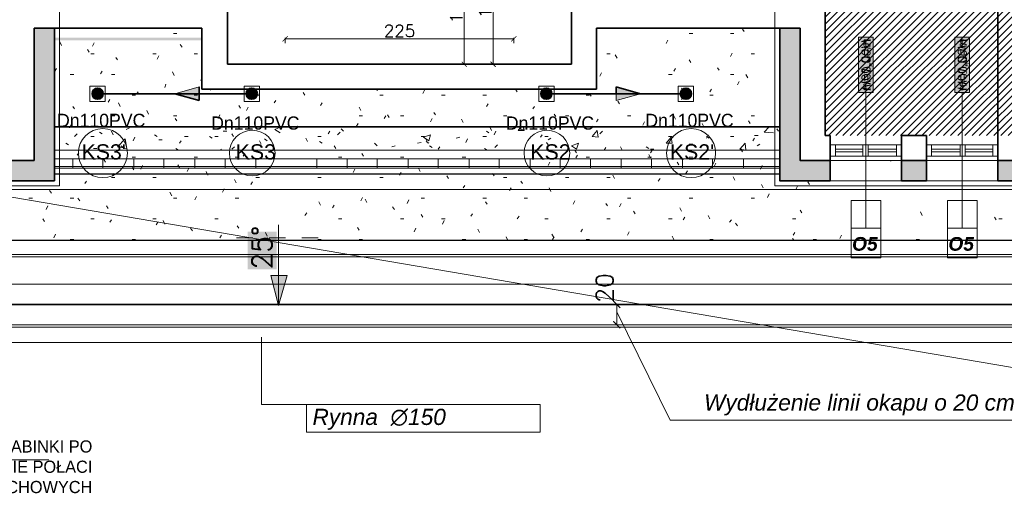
# Model space of a CAD drawing. Header units: millimetres. Extents: x -740 to 33545, y 5178 to 22494.
# Tile 52 of 250: x 9998 to 10968, y 5867 to 6334. Entities that reach past the tile are written whole.
import ezdxf
from ezdxf.lldxf.tags import DXFTag

# ---------------------------------------------------------------- set-up
doc = ezdxf.new("R2010")
doc.units = ezdxf.units.MM
doc.header["$MEASUREMENT"] = 0
doc.linetypes.add('DASHED2', pattern=[9.525, 6.35, -3.175])
doc.layers.get('Defpoints').update_dxf_attribs({"color": 252})
for name, color, linetype, lineweight in [('_IS_EKO_KS_odpowietrzenie', 6, 'DASHED2', 35), ('_IS_EKO_KS_Opis_piony', 7, 'Continuous', 15), ('_IS_EKO_KS_podposadzkowa', 86, 'Continuous', 35), ('_IS_EKO_KS_prow_w_bruzdach', 16, 'Continuous', 35), ('_IS_EKO_opis', 7, 'Continuous', 18), ('A_istniejÄ…ce Ĺ›ciany', 252, 'Continuous', 35), ('A_izolacja', 252, 'Continuous', 9), ('A_l.przerywana', 252, 'ICAD_ISO03W100', 9), ('A_l.widokowa', 252, 'Continuous', 18), ('A_okna wymieniane', 252, 'Continuous', 15), ('A_opisy', 252, 'Continuous', 15), ('A_wymiarowanie', 252, 'Continuous', 9), ('l.przerywana', 252, 'ICAD_ISO03W100', 5), ('l.widokowa', 252, 'Continuous', 15), ('linia opisowa', 252, 'Continuous', 9), ('Nowe_820-G Rysunki Obrazki_Nr_piĂłra__101', 252, 'Continuous', 5), ('Nowe_820-G Rysunki Obrazki_Nr_piĂłra__19', 252, 'Continuous', 0), ('Nowe_820-G Rysunki Obrazki_Nr_piĂłra__22', 252, 'Continuous', 25), ('Nowe_820-G Rysunki Obrazki_Nr_piĂłra__23', 252, 'Continuous', 15), ('wymiarowanie', 252, 'Continuous', 9)]:
    doc.layers.add(name, color=color, linetype=linetype, lineweight=lineweight)
doc.layers.add('UWAGI_podĹ‚oga na legarachdo rozbiĂłrki', color=252, linetype='Continuous', lineweight=13, plot=False)
doc.styles.add('Arial$001H0', font='SIMPLEX')
doc.styles.add('ARIALL', font='GOTHIC.TTF', dxfattribs={"height": 40})
doc.styles.add('styl1', font='arial.ttf', dxfattribs={"height": 15})
doc.styles.add('styl2', font='simplex.shx')
doc.styles.add('TEKST WYMIAROWY', font='romans.shx', dxfattribs={"width": 0.6})
tags = doc.linetypes.add('ICAD_ISO03W100', pattern=[30, 12, -18]).pattern_tags.tags
tags[6:7] = [DXFTag(74, 4), DXFTag(75, 0), DXFTag(340, '0'), DXFTag(46, 1.0), DXFTag(50, 0.0), DXFTag(44, 0.0), DXFTag(45, 0.0)]
tags[4:5] = [DXFTag(74, 4), DXFTag(75, 0), DXFTag(340, '0'), DXFTag(46, 1.0), DXFTag(50, 0.0), DXFTag(44, 0.0), DXFTag(45, 0.0)]
doc.dimstyles.new('Skala 1-100', dxfattribs={"dimtxt": 17, "dimasz": 7, "dimexe": 1, "dimexo": 1, "dimgap": 1.5, "dimtad": 1, "dimdec": 1, "dimrnd": 0.5, "dimtxsty": 'styl2', "dimblk": 'ARCHTICK', "dimcen": 7, "dimadec": 0, "dimazin": 0, "dimtfac": 1, "dimtdec": 1, "dimtmove": 1, "dimatfit": 3, "dimldrblk": 'ARCHTICK', "dimfxl": 0, "dimlwd": -1, "dimlwe": -1, "dimarcsym": 0})
doc.dimstyles.new('Skala 1-50', dxfattribs={"dimtxt": 12, "dimasz": 5, "dimexe": 1, "dimexo": 1, "dimgap": 1.5, "dimtad": 1, "dimdec": 1, "dimrnd": 0.5, "dimtxsty": 'styl2', "dimblk": 'ARCHTICK', "dimcen": 5, "dimadec": 0, "dimazin": 0, "dimtfac": 1, "dimtdec": 1, "dimtmove": 1, "dimatfit": 3, "dimldrblk": 'ARCHTICK', "dimfxl": 0, "dimlwd": -1, "dimlwe": -1, "dimarcsym": 0})
pattern_1 = [(315, (0, 1.45), (5.0000015, -1e-15), [2.05061, -5.02046]), (0, (1.45, 0), (5, 5), [2.1, -2.9]), (45, (3.55, 0), (6e-16, 5.0000015), [2.05061, -5.02046]), (135, (5, 3.55), (-5.0000015, 6e-16), [2.05061, -5.02046]), (225, (1.45, 5), (-1e-15, -5.0000015), [2.05061, -5.02046]), (270, (0, 3.55), (5, -5), [2.1, -2.9])]

# ---------------------------------------------------------------- blocks, each defined once
blk = doc.blocks.new('_ArchTick')
at = {"color": 0, "linetype": 'ByBlock', "const_width": 0.15}
blk.add_lwpolyline([(-0.5, -0.5), (0.5, 0.5)], dxfattribs=at)
blk = doc.blocks.new('*D1882')
at = {"layer": 'Defpoints', "color": 0}
for p in [(10618.28, 6053.28), (10586.16, 6033.28), (10618.28, 6033.28)]:
    blk.add_point(p, dxfattribs=at)
at = {"layer": 'wymiarowanie', "color": 0}
for p, q in [((10601.16, 6053.28), (10585.16, 6053.28)), ((10586.16, 6053.28), (10586.16, 6033.28)), ((10601.16, 6033.28), (10585.16, 6033.28))]:
    blk.add_line(p, q, dxfattribs=at)
at = {"layer": 'wymiarowanie', "color": 0, "xscale": 7, "yscale": 7, "zscale": 7}
for p, rotation in [((10586.16, 6053.28), 90), ((10586.16, 6033.28), 270)]:
    blk.add_blockref('_ArchTick', p, dxfattribs=dict(at, rotation=rotation))
at = {"layer": 'wymiarowanie', "color": 0, "insert": (10574.23, 6069.53), "char_height": 17, "attachment_point": 5, "rotation": 90, "style": 'styl2'}
blk.add_mtext('20', dxfattribs=at)
blk = doc.blocks.new('*D2487')
at = {"layer": 'Defpoints', "color": 0}
for p in [(10484.8, 6315.11), (10259.59, 6309.81), (10484.8, 6309.81)]:
    blk.add_point(p, dxfattribs=at)
at = {"layer": 'wymiarowanie', "color": 0}
for p, q in [((10259.59, 6310.81), (10259.59, 6316.11)), ((10259.59, 6315.11), (10484.8, 6315.11)), ((10484.8, 6310.81), (10484.8, 6316.11))]:
    blk.add_line(p, q, dxfattribs=at)
at = {"layer": 'wymiarowanie', "color": 0, "xscale": 5, "yscale": 5, "zscale": 5, "rotation": 180}
blk.add_blockref('_ArchTick', (10259.59, 6315.11), dxfattribs=at)
at = {"layer": 'wymiarowanie', "color": 0, "xscale": 5, "yscale": 5, "zscale": 5}
blk.add_blockref('_ArchTick', (10484.8, 6315.11), dxfattribs=at)
at = {"layer": 'wymiarowanie', "color": 0, "insert": (10372.19, 6322.91), "char_height": 12, "attachment_point": 5, "style": 'styl2'}
blk.add_mtext('225', dxfattribs=at)
blk = doc.blocks.new('*D2489')
at = {"layer": 'Defpoints', "color": 0}
for p in [(10484.8, 6411.94), (10464.36, 6290.02), (10484.8, 6290.02)]:
    blk.add_point(p, dxfattribs=at)
at = {"layer": 'wymiarowanie', "color": 0}
for p, q in [((10469.36, 6411.94), (10463.36, 6411.94)), ((10464.36, 6411.94), (10464.36, 6290.02)), ((10469.36, 6290.02), (10463.36, 6290.02))]:
    blk.add_line(p, q, dxfattribs=at)
at = {"layer": 'wymiarowanie', "color": 0, "xscale": 5, "yscale": 5, "zscale": 5}
for p, rotation in [((10464.36, 6411.94), 90), ((10464.36, 6290.02), 270)]:
    blk.add_blockref('_ArchTick', p, dxfattribs=dict(at, rotation=rotation))
at = {"layer": 'wymiarowanie', "color": 0, "insert": (10456.71, 6350.98), "char_height": 12, "attachment_point": 5, "rotation": 90, "style": 'styl2'}
blk.add_mtext('122', dxfattribs=at)
blk = doc.blocks.new('*D2501')
at = {"layer": 'Defpoints', "color": 0}
for p in [(10399.13, 6401.94), (10423.95, 6290.02), (10435.87, 6290.02)]:
    blk.add_point(p, dxfattribs=at)
at = {"layer": 'wymiarowanie', "color": 0}
for p, q in [((10430.87, 6401.94), (10436.87, 6401.94)), ((10435.87, 6401.94), (10435.87, 6290.02)), ((10430.87, 6290.02), (10436.87, 6290.02))]:
    blk.add_line(p, q, dxfattribs=at)
at = {"layer": 'wymiarowanie', "color": 0, "xscale": 5, "yscale": 5, "zscale": 5}
for p, rotation in [((10435.87, 6401.94), 90), ((10435.87, 6290.02), 270)]:
    blk.add_blockref('_ArchTick', p, dxfattribs=dict(at, rotation=rotation))
at = {"layer": 'wymiarowanie', "color": 0, "insert": (10428.22, 6345.98), "char_height": 12, "attachment_point": 5, "rotation": 90, "style": 'styl2'}
blk.add_mtext('112', dxfattribs=at)

msp = doc.modelspace()

# ---------------------------------------------------------------- hatches: boundary and pattern name
at = {"layer": '_IS_EKO_KS_odpowietrzenie', "linetype": 'ByBlock', "ltscale": 0.5}
for points in [[(10174.91, 6267.63), (10150.77, 6260.96), (10174.91, 6254.29), (10174.91, 6260.96)], [(10585.55, 6267.63), (10585.55, 6260.96), (10585.55, 6254.29), (10609.68, 6260.96)]]:
    msp.add_hatch(color=256, dxfattribs=at).paths.add_polyline_path(points)
at = {"layer": '_IS_EKO_KS_prow_w_bruzdach'}
for points in [[(10080.36, 6260.96, 1), (10069.36, 6260.96, 1)], [(10232.19, 6260.96, 1), (10221.19, 6260.96, 1)], [(10522.35, 6260.96, 1), (10511.35, 6260.96, 1)], [(10659.74, 6260.96, 1), (10648.74, 6260.96, 1)]]:
    msp.add_hatch(color=256, dxfattribs=at).paths.add_polyline_path(points)
at = {"layer": 'A_istniejÄ…ce Ĺ›ciany', "linetype": 'Continuous'}
for points in [[(10012.36, 6315.42), (10177.46, 6315.42), (10177.46, 6316.27), (10012.36, 6316.27)], [(10012.36, 6314.58), (10177.46, 6314.58), (10177.46, 6315.42), (10012.36, 6315.42)], [(10012.36, 6313.73), (10177.46, 6313.73), (10177.46, 6314.58), (10012.36, 6314.58)]]:
    msp.add_hatch(color=256, dxfattribs=at).paths.add_polyline_path(points)
at = {"layer": 'A_izolacja'}
h = msp.add_hatch(dxfattribs=at)
h.set_pattern_fill('OCTAGON', color=256, scale=5, style=0)
h.set_pattern_definition(pattern_1)
h.paths.add_polyline_path([(9977.65, 6175.2), (10032.36, 6175.2), (10032.36, 6325.58), (10012.36, 6325.58), (10012.36, 6195.2), (9977.65, 6195.2)])
h.paths.add_polyline_path([(9662.16, 6198.58), (9662.16, 6175.2), (9717.72, 6175.2), (9717.72, 6195.2), (9699.94, 6195.2), (9682.16, 6195.2), (9682.16, 6268.86), (9662.16, 6286.72)])
h.paths.add_polyline_path([(9787.15, 6175.2), (9812.55, 6175.2), (9812.55, 6195.2), (9787.15, 6195.2)])
h.paths.add_polyline_path([(9882.82, 6175.2), (9908.22, 6175.2), (9908.22, 6195.2), (9882.82, 6195.2)])
h = msp.add_hatch(dxfattribs=at)
h.set_pattern_fill('OCTAGON', color=256, scale=5, style=0)
h.set_pattern_definition(pattern_1)
h.paths.add_polyline_path([(10746.74, 6189.27), (10746.74, 6187.58), (10746.74, 6181.65), (10746.74, 6175.2), (10796.37, 6175.2), (10796.37, 6195.2), (10766.74, 6195.2), (10766.74, 6325.58), (10746.74, 6325.58), (10746.74, 6228.22), (10746.74, 6205.36), (10746.74, 6196.89)])
h.paths.add_polyline_path([(11054.61, 6175.2), (11099.16, 6175.2), (11099.16, 6181.65), (11099.16, 6187.58), (11099.16, 6189.27), (11099.16, 6196.89), (11099.16, 6205.36), (11099.16, 6228.22), (11099.16, 6288.56), (11079.16, 6269.7), (11079.16, 6254.46), (11079.16, 6195.2), (11054.61, 6195.2)])
h.paths.add_polyline_path([(10891.2, 6175.2), (10891.2, 6195.2), (10866.65, 6195.2), (10866.65, 6175.2)])
h.paths.add_polyline_path([(10984.33, 6175.2), (10984.33, 6195.2), (10961.47, 6195.2), (10961.47, 6175.2)])
at = {"layer": 'A_opisy', "ltscale": 0.3}
for points in [[(10824.21, 6316.75), (10824.21, 6262.2), (10838.81, 6262.2), (10838.81, 6316.75)], [(10824.21, 6316.75), (10824.21, 6262.2), (10838.81, 6262.2), (10838.81, 6316.75)], [(10824.21, 6316.75), (10824.21, 6262.2), (10838.81, 6262.2), (10838.81, 6316.75)], [(10824.21, 6316.75), (10824.21, 6262.2), (10838.81, 6262.2), (10838.81, 6316.75)], [(10919.03, 6316.75), (10919.03, 6262.2), (10933.64, 6262.2), (10933.64, 6316.75)], [(10919.03, 6316.75), (10919.03, 6262.2), (10933.64, 6262.2), (10933.64, 6316.75)], [(10919.03, 6316.75), (10919.03, 6262.2), (10933.64, 6262.2), (10933.64, 6316.75)], [(10919.03, 6316.75), (10919.03, 6262.2), (10933.64, 6262.2), (10933.64, 6316.75)]]:
    msp.add_hatch(color=256, dxfattribs=at).paths.add_polyline_path(points)
at = {"layer": 'l.widokowa'}
for points in [[(10222.62, 6124.97), (10222.62, 6087.78), (10251.36, 6087.78), (10251.36, 6124.97)], [(10253.05, 6052.28), (10261.5, 6081.86), (10245.44, 6081.86)]]:
    msp.add_hatch(color=256, dxfattribs=at).paths.add_polyline_path(points)
at = {"layer": 'UWAGI_podĹ‚oga na legarachdo rozbiĂłrki'}
h = msp.add_hatch(dxfattribs=at)
h.set_pattern_fill('ANSI31', color=256, scale=40, style=0)
h.paths.add_polyline_path([(10566.08, 6820.04), (11336.55, 6820.04), (11336.55, 6350.14), (10566.08, 6350.14)])
h.paths.add_polyline_path([(11128.27, 6350.14), (10791.29, 6350.14), (10791.29, 6219.75), (11054.61, 6219.75), (11054.61, 6279.86)])

# ---------------------------------------------------------------- linework, layer by layer
at = {"layer": '_IS_EKO_KS_odpowietrzenie', "linetype": 'ByBlock', "ltscale": 0.5}
for p, q in [((10174.91, 6260.96), (10174.91, 6267.63)), ((10585.55, 6260.96), (10585.55, 6267.63)), ((10585.55, 6267.63), (10609.68, 6260.96)), ((10074.86, 6260.96), (10226.69, 6260.96)), ((10174.91, 6254.29), (10150.77, 6260.96)), ((10174.91, 6260.96), (10174.91, 6254.29)), ((10516.85, 6260.96), (10654.24, 6260.96))]:
    msp.add_line(p, q, dxfattribs=at)
at = {"layer": '_IS_EKO_KS_Opis_piony'}
for centre, radius in [((10080.01, 6202.43), 24.13), ((10659.39, 6202.43), 24.13), ((10227.15, 6202.43), 22.5), ((10517.31, 6202.43), 22.5)]:
    msp.add_circle(centre, radius, dxfattribs=at)
at = {"layer": '_IS_EKO_KS_podposadzkowa', "linetype": 'Continuous', "lineweight": 15, "ltscale": 0.5}
for p, q in [((10174.91, 6267.63), (10150.77, 6260.96)), ((10585.55, 6254.29), (10609.68, 6260.96)), ((10585.55, 6260.96), (10585.55, 6254.29))]:
    msp.add_line(p, q, dxfattribs=at)
at = {"layer": '_IS_EKO_KS_prow_w_bruzdach', "color": 251, "lineweight": 15}
for points in [[(10067.36, 6253.46), (10082.36, 6253.46), (10082.36, 6268.46), (10067.36, 6268.46)], [(10219.19, 6253.46), (10234.19, 6253.46), (10234.19, 6268.46), (10219.19, 6268.46)], [(10509.35, 6253.46), (10524.35, 6253.46), (10524.35, 6268.46), (10509.35, 6268.46)], [(10646.74, 6253.46), (10661.74, 6253.46), (10661.74, 6268.46), (10646.74, 6268.46)]]:
    msp.add_lwpolyline(points, close=True, dxfattribs=at)
at = {"layer": '_IS_EKO_KS_prow_w_bruzdach'}
for centre in [(10074.86, 6260.96), (10226.69, 6260.96), (10516.85, 6260.96), (10654.24, 6260.96)]:
    msp.add_circle(centre, 5.5, dxfattribs=at)
at = {"layer": 'A_istniejÄ…ce Ĺ›ciany', "linetype": 'Continuous'}
for p, q in [((10202.86, 6290.02), (10202.86, 6665.02)), ((10541.53, 6290.02), (10541.53, 6586.43))]:
    msp.add_line(p, q, dxfattribs=at)
for points in [[(10961.47, 6795.48), (10961.47, 6236.68)], [(10202.86, 6665.02), (10202.86, 6290.02)], [(10541.53, 6290.02), (10541.53, 6586.43)], [(10791.29, 6350.14), (10791.29, 6236.68)], [(10177.46, 6325.58), (10012.36, 6325.58)], [(10177.46, 6290.02), (10177.46, 6325.58)], [(10177.46, 6265.47), (10177.46, 6325.58)], [(10566.08, 6325.58), (10566.08, 6290.02)], [(10766.74, 6325.58), (10566.08, 6325.58)], [(10766.74, 6325.58), (10566.08, 6325.58)], [(10566.08, 6325.58), (10566.08, 6265.47)], [(10202.86, 6290.02), (10484.8, 6290.02)], [(10484.8, 6290.02), (10541.53, 6290.02)], [(10177.46, 6265.47), (10484.8, 6265.47)], [(10566.08, 6265.47), (10177.46, 6265.47)], [(10791.29, 6219.75), (10791.29, 6236.68)], [(10961.47, 6219.75), (10961.47, 6236.68)], [(10791.29, 6219.75), (10796.37, 6219.75)], [(10796.37, 6195.2), (10796.37, 6219.75)], [(10796.37, 6195.2), (10796.37, 6219.75)], [(10796.37, 6195.2), (10796.37, 6219.75)], [(10866.65, 6219.75), (10891.2, 6219.75)], [(10866.65, 6195.2), (10866.65, 6219.75)], [(10866.65, 6195.2), (10866.65, 6219.75)], [(10866.65, 6195.2), (10866.65, 6219.75)], [(10891.2, 6195.2), (10891.2, 6219.75)], [(10891.2, 6195.2), (10891.2, 6219.75)], [(10891.2, 6195.2), (10891.2, 6219.75)], [(10961.47, 6195.2), (10961.47, 6219.75)], [(10961.47, 6195.2), (10961.47, 6219.75)], [(10961.47, 6195.2), (10961.47, 6219.75)], [(10866.65, 6199.43), (10866.65, 6210.44)], [(10866.65, 6210.44), (10866.65, 6199.43)], [(10891.2, 6210.44), (10891.2, 6199.43)], [(10891.2, 6210.44), (10891.2, 6199.43)], [(10961.47, 6199.43), (10961.47, 6210.44)], [(10961.47, 6210.44), (10961.47, 6199.43)], [(10866.65, 6195.2), (10866.65, 6196.89)], [(10891.2, 6195.2), (10891.2, 6196.89)], [(10961.47, 6195.2), (10961.47, 6196.89)], [(10866.65, 6195.2), (10891.2, 6195.2)], [(10984.33, 6195.2), (10961.47, 6195.2)]]:
    msp.add_lwpolyline(points, dxfattribs=at)
at = {"layer": 'A_izolacja', "lineweight": 35}
for p, q in [((10032.36, 6228.22), (10746.74, 6228.22)), ((10796.37, 6195.2), (10796.37, 6175.2))]:
    msp.add_line(p, q, dxfattribs=at)
for points in [[(9977.65, 6195.2), (10012.36, 6195.2), (10012.36, 6325.58)], [(9977.65, 6175.2), (10032.36, 6175.2), (10032.36, 6325.58)], [(10796.37, 6175.2), (10746.74, 6175.2), (10746.74, 6325.58)], [(10796.37, 6195.2), (10766.74, 6195.2), (10766.74, 6325.58)]]:
    msp.add_lwpolyline(points, dxfattribs=at)
for points in [[(10866.65, 6195.2), (10891.2, 6195.2), (10891.2, 6175.2), (10866.65, 6175.2)], [(10961.47, 6195.2), (10984.33, 6195.2), (10984.33, 6175.2), (10961.47, 6175.2)]]:
    msp.add_lwpolyline(points, close=True, dxfattribs=at)
at = {"layer": 'A_l.przerywana', "lineweight": 35}
msp.add_lwpolyline([(8847.19, 7722.4), (8847.19, 6053.28), (11882.33, 6053.28), (11882.33, 7728.19), (11086.25, 7728.19), (11086.25, 7188.02), (9643.26, 7188.02), (9643.26, 7722.4)], close=True, dxfattribs=at)
at = {"layer": 'A_l.przerywana', "ltscale": 0.5}
for points in [[(9657.16, 6170.2), (10037.36, 6170.2), (10037.36, 6451.25), (9657.16, 6451.25)], [(10741.74, 6170.2), (11104.16, 6170.2), (11104.16, 6451.25), (10741.74, 6451.25)]]:
    msp.add_lwpolyline(points, close=True, dxfattribs=at)
at = {"layer": 'A_l.przerywana', "linetype": 'ICAD_ISO03W100', "lineweight": 13}
for points in [[(8910.37, 6116.46), (11819.15, 6116.46)], [(8867.19, 6073.28), (11819.15, 6073.28)]]:
    msp.add_lwpolyline(points, dxfattribs=at)
at = {"layer": 'A_l.widokowa'}
msp.add_line((10796.37, 6175.2), (11054.61, 6175.2), dxfattribs=at)
for points in [[(8809.69, 7759.9), (8809.69, 6015.78), (11919.83, 6015.78), (11919.83, 7765.69), (11048.75, 7765.69), (11048.75, 7225.52), (9680.76, 7225.52), (9680.76, 7759.9)], [(8824.69, 7744.9), (8824.69, 6030.78), (11904.83, 6030.78), (11904.83, 7750.69), (11063.75, 7750.69), (11063.75, 7210.52), (9665.76, 7210.52), (9665.76, 7744.9)], [(8827.19, 7742.4), (8827.19, 6033.28), (11902.33, 6033.28), (11902.33, 7748.19), (11066.25, 7748.19), (11066.25, 7208.02), (9663.26, 7208.02), (9663.26, 7742.4)], [(8894.25, 7675.33), (8894.25, 6100.34), (11835.26, 6100.34), (11835.26, 7681.13), (11133.32, 7681.13), (11133.32, 7140.95), (9596.19, 7140.95), (9596.19, 7675.33)], [(8896.25, 7673.33), (8896.25, 6102.34), (11833.26, 6102.34), (11833.26, 7679.13), (11135.32, 7679.13), (11135.32, 7138.95), (9594.19, 7138.95), (9594.19, 7673.33)]]:
    msp.add_lwpolyline(points, close=True, dxfattribs=at)
at = {"layer": 'A_okna wymieniane', "linetype": 'Continuous'}
for points in [[(10801.45, 6210.44), (10796.37, 6210.44)], [(10796.37, 6210.44), (10796.37, 6199.43)], [(10796.37, 6210.44), (10796.37, 6199.43)], [(10866.65, 6210.44), (10796.37, 6210.44)], [(10801.45, 6199.43), (10801.45, 6210.44)], [(10801.45, 6210.44), (10801.45, 6199.43)], [(10801.45, 6210.44), (10828.55, 6210.44)], [(10828.55, 6206.2), (10801.45, 6206.2)], [(10801.45, 6206.2), (10801.45, 6203.66)], [(10801.45, 6206.2), (10801.45, 6203.66)], [(10828.55, 6206.2), (10801.45, 6206.2)], [(10833.63, 6210.44), (10828.55, 6210.44)], [(10828.55, 6210.44), (10828.55, 6199.43)], [(10828.55, 6210.44), (10828.55, 6199.43)], [(10828.55, 6203.66), (10828.55, 6206.2)], [(10828.55, 6206.2), (10828.55, 6203.66)], [(10833.63, 6199.43), (10833.63, 6210.44)], [(10833.63, 6210.44), (10833.63, 6199.43)], [(10833.63, 6210.44), (10861.57, 6210.44)], [(10861.57, 6206.2), (10833.63, 6206.2)], [(10833.63, 6206.2), (10833.63, 6203.66)], [(10833.63, 6206.2), (10833.63, 6203.66)], [(10861.57, 6206.2), (10833.63, 6206.2)], [(10866.65, 6210.44), (10861.57, 6210.44)], [(10861.57, 6210.44), (10861.57, 6199.43)], [(10861.57, 6210.44), (10861.57, 6199.43)], [(10861.57, 6203.66), (10861.57, 6206.2)], [(10861.57, 6206.2), (10861.57, 6203.66)], [(10896.28, 6210.44), (10891.2, 6210.44)], [(10961.47, 6210.44), (10891.2, 6210.44)], [(10896.28, 6199.43), (10896.28, 6210.44)], [(10896.28, 6210.44), (10896.28, 6199.43)], [(10896.28, 6210.44), (10924.22, 6210.44)], [(10924.22, 6206.2), (10896.28, 6206.2)], [(10896.28, 6206.2), (10896.28, 6203.66)], [(10896.28, 6206.2), (10896.28, 6203.66)], [(10924.22, 6206.2), (10896.28, 6206.2)], [(10929.3, 6210.44), (10924.22, 6210.44)], [(10924.22, 6210.44), (10924.22, 6199.43)], [(10924.22, 6210.44), (10924.22, 6199.43)], [(10924.22, 6203.66), (10924.22, 6206.2)], [(10924.22, 6206.2), (10924.22, 6203.66)], [(10929.3, 6199.43), (10929.3, 6210.44)], [(10929.3, 6210.44), (10929.3, 6199.43)], [(10929.3, 6210.44), (10956.39, 6210.44)], [(10956.39, 6206.2), (10929.3, 6206.2)], [(10929.3, 6206.2), (10929.3, 6203.66)], [(10929.3, 6206.2), (10929.3, 6203.66)], [(10956.39, 6206.2), (10929.3, 6206.2)], [(10961.47, 6210.44), (10956.39, 6210.44)], [(10956.39, 6210.44), (10956.39, 6199.43)], [(10956.39, 6210.44), (10956.39, 6199.43)], [(10956.39, 6203.66), (10956.39, 6206.2)], [(10956.39, 6206.2), (10956.39, 6203.66)], [(10796.37, 6199.43), (10801.45, 6199.43)], [(10796.37, 6199.43), (10866.65, 6199.43)], [(10801.45, 6203.66), (10828.55, 6203.66)], [(10801.45, 6203.66), (10828.55, 6203.66)], [(10828.55, 6199.43), (10801.45, 6199.43)], [(10828.55, 6199.43), (10833.63, 6199.43)], [(10833.63, 6203.66), (10861.57, 6203.66)], [(10833.63, 6203.66), (10861.57, 6203.66)], [(10861.57, 6199.43), (10833.63, 6199.43)], [(10861.57, 6199.43), (10866.65, 6199.43)], [(10891.2, 6199.43), (10896.28, 6199.43)], [(10891.2, 6199.43), (10961.47, 6199.43)], [(10896.28, 6203.66), (10924.22, 6203.66)], [(10896.28, 6203.66), (10924.22, 6203.66)], [(10924.22, 6199.43), (10896.28, 6199.43)], [(10924.22, 6199.43), (10929.3, 6199.43)], [(10929.3, 6203.66), (10956.39, 6203.66)], [(10929.3, 6203.66), (10956.39, 6203.66)], [(10956.39, 6199.43), (10929.3, 6199.43)], [(10956.39, 6199.43), (10961.47, 6199.43)]]:
    msp.add_lwpolyline(points, dxfattribs=at)
at = {"layer": 'A_opisy'}
for p, q in [((10831.51, 6261.93), (10831.51, 6128.46)), ((10926.34, 6261.93), (10926.34, 6128.46))]:
    msp.add_line(p, q, dxfattribs=at)
at = {"layer": 'A_opisy', "ltscale": 0.3}
for points in [[(10824.21, 6316.75), (10824.21, 6262.2), (10838.81, 6262.2), (10838.81, 6316.75)], [(10824.21, 6316.75), (10824.21, 6262.2), (10838.81, 6262.2), (10838.81, 6316.75)], [(10824.21, 6316.75), (10824.21, 6262.2), (10838.81, 6262.2), (10838.81, 6316.75)], [(10824.21, 6316.75), (10824.21, 6262.2), (10838.81, 6262.2), (10838.81, 6316.75)], [(10919.03, 6316.75), (10919.03, 6262.2), (10933.64, 6262.2), (10933.64, 6316.75)], [(10919.03, 6316.75), (10919.03, 6262.2), (10933.64, 6262.2), (10933.64, 6316.75)], [(10919.03, 6316.75), (10919.03, 6262.2), (10933.64, 6262.2), (10933.64, 6316.75)], [(10919.03, 6316.75), (10919.03, 6262.2), (10933.64, 6262.2), (10933.64, 6316.75)], [(10816.9, 6155.86), (10816.9, 6128.46), (10831.51, 6128.46), (10831.51, 6155.86)], [(10831.51, 6155.86), (10831.51, 6128.46), (10846.11, 6128.46), (10846.11, 6155.86)], [(10911.73, 6155.86), (10911.73, 6128.46), (10926.34, 6128.46), (10926.34, 6155.86)], [(10926.34, 6155.86), (10926.34, 6128.46), (10940.94, 6128.46), (10940.94, 6155.86)], [(10846.11, 6128.46), (10846.11, 6099.25), (10816.9, 6099.25), (10816.9, 6128.46)], [(10940.94, 6128.46), (10940.94, 6099.25), (10911.73, 6099.25), (10911.73, 6128.46)]]:
    msp.add_lwpolyline(points, close=True, dxfattribs=at)
at = {"layer": 'A_wymiarowanie'}
msp.add_line((10026.94, 5900.21), (9844.78, 5900.21), dxfattribs=at)
at = {"layer": 'l.przerywana'}
msp.add_lwpolyline([(9904.19, 7702.4), (8867.19, 7702.4), (8867.19, 6073.28), (11862.33, 6073.28), (11862.33, 7708.19), (11106.25, 7708.19), (11106.25, 7168.02), (9904.19, 7168.02), (9904.19, 7702.4), (8867.19, 7702.4)], dxfattribs=at)
msp.add_lwpolyline([(9904.19, 7702.4), (8867.19, 7702.4), (8867.19, 6073.28), (11862.33, 6073.28), (11862.33, 7708.19), (11106.25, 7708.19), (11106.25, 7168.02), (9904.19, 7168.02), (9904.19, 7702.4), (8867.19, 7702.4)], dxfattribs=at)
msp.add_lwpolyline([(8910.51, 7659.07), (8910.51, 6116.61), (11819, 6116.61), (11819, 7664.86), (11149.58, 7664.86), (11149.58, 7124.69), (9860.86, 7124.69), (9860.86, 7659.07)], close=True, dxfattribs=at)
at = {"layer": 'l.widokowa', "linetype": 'Continuous', "lineweight": 9}
for p, q in [((10253.05, 6131.74), (10253.05, 6052.28)), ((10227.69, 6119.06), (10211.63, 6119.06)), ((10259.81, 6119.06), (10243.75, 6119.06)), ((10291.93, 6119.06), (10275.87, 6119.06))]:
    msp.add_line(p, q, dxfattribs=at)
msp.add_lwpolyline([(10253.05, 6052.28), (10261.5, 6081.86), (10245.44, 6081.86)], close=True, dxfattribs=at)
at = {"layer": 'Nowe_820-G Rysunki Obrazki_Nr_piĂłra__101', "linetype": 'Continuous', "lineweight": 5}
for points in [[(10012.36, 6266.32), (10012.36, 6241.76)], [(10766.74, 6266.32), (10766.74, 6236.68)], [(10102.95, 6225.68), (10106.34, 6227.37)], [(10249.43, 6225.68), (10255.35, 6228.22)], [(10249.43, 6225.68), (10254.51, 6222.29)], [(10314.62, 6226.52), (10317.16, 6223.98)], [(10362.88, 6228.22), (10363.73, 6228.22)], [(10489.03, 6224.83), (10491.57, 6228.22)], [(10492.42, 6225.68), (10495.81, 6226.52)], [(10494.96, 6224.83), (10494.11, 6228.22)], [(10731.18, 6223.14), (10736.26, 6228.22)], [(10734.57, 6228.22), (10735.41, 6227.37)], [(10052.15, 6218.9), (10054.69, 6221.44)], [(10076.71, 6223.14), (10079.25, 6221.44)], [(10094.49, 6208.74), (10102.11, 6216.36)], [(10103.8, 6207.05), (10102.11, 6216.36)], [(10130.89, 6220.6), (10133.43, 6218.9)], [(10160.53, 6218.9), (10163.91, 6218.9)], [(10185.08, 6218.9), (10187.62, 6217.21)], [(10198.63, 6223.98), (10202.01, 6223.98)], [(10239.27, 6216.36), (10241.81, 6214.67)], [(10311.23, 6220.6), (10313.77, 6223.14)], [(10395.9, 6218.06), (10402.67, 6220.6)], [(10395.9, 6218.06), (10400.98, 6214.67)], [(10400.98, 6214.67), (10402.67, 6220.6)], [(10428.07, 6217.21), (10431.46, 6218.06)], [(10457.71, 6223.98), (10460.25, 6222.29)], [(10489.03, 6224.83), (10494.96, 6224.83)], [(10518.67, 6215.52), (10521.21, 6217.21)], [(10561.85, 6218.9), (10566.93, 6224.83)], [(10561.85, 6218.9), (10567.77, 6218.06)], [(10567.77, 6218.06), (10566.93, 6224.83)], [(10569.47, 6221.44), (10572.01, 6223.98)], [(10634.66, 6212.13), (10639.74, 6218.06)], [(10640.59, 6212.13), (10639.74, 6218.06)], [(10674.45, 6218.9), (10676.99, 6217.21)], [(10721.87, 6219.75), (10725.25, 6219.75)], [(10731.18, 6223.14), (10740.49, 6222.29)], [(10043.69, 6212.13), (10046.23, 6210.44)], [(10070.78, 6207.05), (10074.17, 6207.05)], [(10094.49, 6208.74), (10103.8, 6207.05)], [(10097.87, 6209.59), (10100.41, 6207.9)], [(10135.13, 6215.52), (10138.51, 6215.52)], [(10152.06, 6207.05), (10154.6, 6205.36)], [(10196.09, 6206.2), (10196.93, 6205.36)], [(10207.09, 6206.2), (10209.63, 6208.74)], [(10293.45, 6213.82), (10295.99, 6212.13)], [(10347.64, 6212.13), (10350.18, 6209.59)], [(10364.57, 6208.74), (10367.96, 6209.59)], [(10389.97, 6212.13), (10393.36, 6212.98)], [(10398.44, 6213.82), (10400.98, 6212.13)], [(10401.83, 6209.59), (10404.37, 6207.9)], [(10456.01, 6207.05), (10458.55, 6205.36)], [(10466.17, 6207.9), (10468.71, 6210.44)], [(10541.53, 6209.59), (10548.3, 6212.13)], [(10541.53, 6209.59), (10546.61, 6206.2)], [(10546.61, 6206.2), (10548.3, 6212.13)], [(10615.19, 6208.74), (10617.73, 6207.05)], [(10619.42, 6206.2), (10622.81, 6206.2)], [(10634.66, 6212.13), (10640.59, 6212.13)], [(10657.52, 6211.28), (10660.91, 6211.28)], [(10707.47, 6206.2), (10712.55, 6212.13)], [(10707.47, 6206.2), (10713.4, 6205.36)], [(10713.4, 6205.36), (10712.55, 6212.13)], [(10724.41, 6209.59), (10726.95, 6211.28)], [(10746.74, 6205.36), (10032.36, 6205.36)], [(10746.74, 6196.89), (10032.36, 6196.89)], [(10050.46, 6187.58), (10050.46, 6196.89)], [(10080.09, 6187.58), (10080.09, 6196.89)], [(10110.57, 6187.58), (10110.57, 6196.89)], [(10140.21, 6187.58), (10140.21, 6196.89)], [(10170.69, 6187.58), (10170.69, 6196.89)], [(10200.32, 6187.58), (10200.32, 6196.89)], [(10230.8, 6187.58), (10230.8, 6196.89)], [(10290.91, 6187.58), (10290.91, 6196.89)], [(10320.55, 6187.58), (10320.55, 6196.89)], [(10350.18, 6187.58), (10350.18, 6196.89)], [(10380.66, 6187.58), (10380.66, 6196.89)], [(10410.29, 6187.58), (10410.29, 6196.89)], [(10440.77, 6187.58), (10440.77, 6196.89)], [(10470.41, 6187.58), (10470.41, 6196.89)], [(10500.89, 6187.58), (10500.89, 6196.89)], [(10530.52, 6187.58), (10530.52, 6196.89)], [(10560.15, 6187.58), (10560.15, 6196.89)], [(10590.63, 6187.58), (10590.63, 6196.89)], [(10620.27, 6187.58), (10620.27, 6196.89)], [(10650.75, 6187.58), (10650.75, 6196.89)], [(10680.38, 6187.58), (10680.38, 6196.89)], [(10710.86, 6187.58), (10710.86, 6196.89)], [(10032.36, 6189.27), (10746.74, 6189.27)], [(10746.74, 6187.58), (10032.36, 6187.58)], [(10866.65, 6195.2), (10796.37, 6195.2)], [(10961.47, 6195.2), (10891.2, 6195.2)], [(8960.32, 6166.41), (11769.19, 6166.41)]]:
    msp.add_lwpolyline(points, dxfattribs=at)
at = {"layer": 'Nowe_820-G Rysunki Obrazki_Nr_piĂłra__19', "linetype": 'Continuous', "lineweight": 0}
for points in [[(10711.71, 6322.2), (10710.01, 6324.74)], [(10149.52, 6320.5), (10152.91, 6320.5)], [(10636.35, 6313.73), (10634.66, 6310.34)], [(10657.52, 6320.5), (10660.91, 6320.5)], [(10698.16, 6320.5), (10701.55, 6320.5)], [(10039.45, 6308.65), (10037.76, 6312.04)], [(10066.55, 6301.88), (10064.85, 6304.42)], [(10071.63, 6311.19), (10069.93, 6307.8)], [(10157.99, 6306.96), (10156.29, 6309.5)], [(10068.24, 6300.18), (10071.63, 6300.18)], [(10094.49, 6294.26), (10092.79, 6296.8)], [(10129.2, 6300.18), (10132.59, 6300.18)], [(10135.13, 6298.49), (10133.43, 6295.1)], [(10169.84, 6300.18), (10173.23, 6300.18)], [(10576.24, 6300.18), (10579.63, 6300.18)], [(10586.4, 6295.95), (10584.71, 6299.34)], [(10659.21, 6291.72), (10657.52, 6294.26)], [(10699.85, 6301.03), (10698.16, 6297.64)], [(10718.48, 6300.18), (10721.87, 6300.18)], [(10034.37, 6285.79), (10032.68, 6283.25)], [(10643.97, 6285.79), (10642.28, 6283.25)], [(10687.15, 6284.1), (10685.46, 6286.64)], [(10047.92, 6279.86), (10051.31, 6279.86)], [(10079.25, 6283.25), (10077.55, 6280.71)], [(10088.56, 6279.86), (10091.95, 6279.86)], [(10150.37, 6279.02), (10148.67, 6282.4)], [(10177.46, 6272.24), (10176.61, 6274.78)], [(10571.16, 6281.56), (10569.47, 6278.17)], [(10637.2, 6279.86), (10640.59, 6279.86)], [(10698.16, 6279.86), (10701.55, 6279.86)], [(10715.09, 6276.48), (10713.4, 6279.86)], [(10141.9, 6270.55), (10141.05, 6267.16)], [(10185.93, 6265.47), (10185.93, 6264.62)], [(10350.18, 6265.47), (10350.18, 6263.78)], [(10396.75, 6264.62), (10395.05, 6261.24)], [(10488.19, 6262.93), (10486.49, 6265.47)], [(10651.59, 6263.78), (10649.9, 6266.32)], [(10679.53, 6265.47), (10677.84, 6262.93)], [(10706.63, 6273.09), (10704.93, 6269.7)], [(10086.87, 6255.31), (10085.17, 6252.77)], [(10108.88, 6259.54), (10112.27, 6259.54)], [(10114.81, 6262.93), (10113.11, 6260.39)], [(10169.84, 6259.54), (10173.23, 6259.54)], [(10230.8, 6259.54), (10234.19, 6259.54)], [(10279.06, 6259.54), (10277.37, 6262.08)], [(10352.72, 6259.54), (10356.11, 6259.54)], [(10413.68, 6259.54), (10417.07, 6259.54)], [(10454.32, 6259.54), (10457.71, 6259.54)], [(10555.92, 6259.54), (10559.31, 6259.54)], [(10561, 6258.7), (10559.31, 6261.24)], [(10651.59, 6257.85), (10649.9, 6255.31)], [(10677.84, 6259.54), (10681.23, 6259.54)], [(10052.15, 6246), (10050.46, 6248.54)], [(10097.03, 6248.54), (10095.33, 6251.92)], [(10215.56, 6246.84), (10213.87, 6249.38)], [(10223.18, 6247.69), (10221.49, 6244.3)], [(10250.27, 6254.46), (10248.58, 6251.92)], [(10295.99, 6251.92), (10294.3, 6249.38)], [(10334.09, 6244.3), (10332.4, 6247.69)], [(10459.4, 6251.08), (10457.71, 6248.54)], [(10505.12, 6248.54), (10503.43, 6246)], [(10588.94, 6251.08), (10587.25, 6253.62)], [(10088.56, 6239.22), (10091.95, 6239.22)], [(10124.97, 6240.92), (10123.27, 6244.3)], [(10149.52, 6239.22), (10152.91, 6239.22)], [(10152.91, 6234.14), (10151.21, 6236.68)], [(10195.24, 6240.07), (10193.55, 6236.68)], [(10332.4, 6239.22), (10335.79, 6239.22)], [(10358.65, 6239.22), (10356.95, 6236.68)], [(10362.03, 6237.53), (10360.34, 6240.07)], [(10373.04, 6239.22), (10376.43, 6239.22)], [(10404.37, 6236.68), (10402.67, 6233.3)], [(10407.75, 6240.07), (10406.06, 6242.61)], [(10434.85, 6232.45), (10433.15, 6235.84)], [(10474.64, 6239.22), (10478.03, 6239.22)], [(10526.29, 6238.38), (10524.59, 6240.92)], [(10535.6, 6239.22), (10538.99, 6239.22)], [(10567.77, 6235.84), (10566.08, 6233.3)], [(10596.56, 6239.22), (10599.95, 6239.22)], [(10643.97, 6235.84), (10642.28, 6239.22)], [(10718.48, 6239.22), (10721.87, 6239.22)], [(10048.77, 6230.76), (10047.07, 6227.37)], [(10331.55, 6231.6), (10329.86, 6229.06)], [(10462.79, 6224.83), (10461.09, 6228.22)], [(10613.49, 6233.3), (10611.8, 6229.91)], [(10671.91, 6228.22), (10670.22, 6231.6)], [(10717.63, 6231.6), (10715.94, 6234.14)], [(10745.57, 6223.98), (10743.88, 6226.52)], [(10068.24, 6218.9), (10071.63, 6218.9)], [(10090.25, 6220.6), (10088.56, 6223.98)], [(10111.42, 6218.06), (10109.73, 6214.67)], [(10190.16, 6218.9), (10193.55, 6218.9)], [(10208.79, 6218.9), (10207.09, 6221.44)], [(10281.6, 6213.82), (10279.91, 6217.21)], [(10291.76, 6218.9), (10295.15, 6218.9)], [(10303.61, 6223.98), (10301.92, 6221.44)], [(10393.36, 6218.9), (10396.75, 6218.9)], [(10439.08, 6216.36), (10437.39, 6212.98)], [(10454.32, 6218.9), (10457.71, 6218.9)], [(10467.02, 6223.98), (10465.33, 6220.6)], [(10512.74, 6220.6), (10511.05, 6218.06)], [(10515.28, 6218.9), (10518.67, 6218.9)], [(10637.2, 6218.9), (10640.59, 6218.9)], [(10676.15, 6220.6), (10674.45, 6217.21)], [(10698.16, 6218.9), (10701.55, 6218.9)], [(10721.87, 6217.21), (10720.17, 6214.67)], [(10157.14, 6214.67), (10155.45, 6212.13)], [(10235.88, 6211.28), (10234.19, 6214.67)], [(10309.54, 6207.05), (10307.85, 6209.59)], [(10400.13, 6212.13), (10398.44, 6215.52)], [(10411.99, 6208.74), (10410.29, 6206.2)], [(10518.67, 6210.44), (10516.97, 6212.98)], [(10575.39, 6207.9), (10573.7, 6205.36)], [(10591.48, 6205.36), (10589.79, 6208.74)], [(10710.01, 6203.66), (10708.32, 6206.2)], [(10056.39, 6202.82), (10054.69, 6200.28)], [(10108.88, 6198.58), (10112.27, 6198.58)], [(10169.84, 6198.58), (10173.23, 6198.58)], [(10210.48, 6198.58), (10213.87, 6198.58)], [(10219.79, 6201.97), (10218.1, 6199.43)], [(10312.08, 6198.58), (10315.47, 6198.58)], [(10336.63, 6199.43), (10334.94, 6201.97)], [(10373.04, 6198.58), (10376.43, 6198.58)], [(10434, 6198.58), (10437.39, 6198.58)], [(10546.61, 6202.82), (10544.91, 6205.36)], [(10547.45, 6200.28), (10545.76, 6197.74)], [(10555.92, 6198.58), (10559.31, 6198.58)], [(10616.88, 6198.58), (10620.27, 6198.58)], [(10619.42, 6197.74), (10617.73, 6201.12)], [(10621.11, 6205.36), (10619.42, 6202.82)], [(10657.52, 6198.58), (10660.91, 6198.58)], [(10082.63, 6193.5), (10080.94, 6196.04)], [(10110.57, 6185.88), (10108.88, 6188.42)], [(10119.04, 6190.12), (10117.35, 6186.73)], [(10155.45, 6188.42), (10153.75, 6190.96)], [(10164.76, 6187.58), (10163.07, 6184.19)], [(10328.17, 6186.73), (10326.47, 6183.34)], [(10392.51, 6184.19), (10390.82, 6187.58)], [(10520.36, 6193.5), (10518.67, 6190.12)], [(10647.36, 6190.96), (10645.67, 6193.5)], [(10683.77, 6192.66), (10682.07, 6189.27)], [(10729.49, 6190.12), (10727.79, 6186.73)], [(10856.49, 6194.35), (10855.64, 6195.2)], [(10088.56, 6178.26), (10091.95, 6178.26)], [(10091.1, 6182.5), (10089.41, 6179.96)], [(10129.2, 6178.26), (10132.59, 6178.26)], [(10183.39, 6180.8), (10181.69, 6184.19)], [(10230.8, 6178.26), (10234.19, 6178.26)], [(10291.76, 6178.26), (10295.15, 6178.26)], [(10352.72, 6178.26), (10356.11, 6178.26)], [(10373.89, 6183.34), (10372.19, 6180.8)], [(10420.45, 6177.42), (10418.76, 6179.96)], [(10465.33, 6179.96), (10463.63, 6182.5)], [(10474.64, 6178.26), (10478.03, 6178.26)], [(10535.6, 6178.26), (10538.99, 6178.26)], [(10576.24, 6178.26), (10579.63, 6178.26)], [(10583.86, 6177.42), (10582.17, 6180.8)], [(10628.73, 6177.42), (10627.04, 6174.88)], [(10655.83, 6185.04), (10654.13, 6182.5)], [(10677.84, 6178.26), (10681.23, 6178.26)], [(10702.39, 6175.72), (10700.7, 6179.11)], [(10064.01, 6174.88), (10062.31, 6172.34)], [(10211.33, 6173.18), (10209.63, 6176.57)], [(10227.41, 6174.03), (10225.72, 6171.49)], [(10436.54, 6170.64), (10434.85, 6168.1)], [(10482.26, 6168.1), (10480.57, 6165.56)], [(10493.27, 6172.34), (10491.57, 6174.88)], [(10521.21, 6164.72), (10519.51, 6168.1)], [(10730.33, 6168.1), (10728.64, 6171.49)], [(10764.2, 6169.8), (10762.51, 6166.41)], [(10776.05, 6171.49), (10774.36, 6174.03)], [(10007.28, 6157.94), (10010.67, 6157.94)], [(10029.29, 6163.02), (10027.6, 6165.56)], [(10047.92, 6157.94), (10051.31, 6157.94)], [(10057.23, 6155.4), (10055.54, 6157.94)], [(10147.83, 6160.48), (10146.13, 6163.87)], [(10149.52, 6157.94), (10152.91, 6157.94)], [(10172.38, 6159.64), (10170.69, 6156.25)], [(10199.47, 6167.26), (10197.78, 6163.87)], [(10210.48, 6157.94), (10213.87, 6157.94)], [(10335.79, 6158.79), (10334.09, 6155.4)], [(10393.36, 6157.94), (10396.75, 6157.94)], [(10454.32, 6157.94), (10457.71, 6157.94)], [(10494.96, 6157.94), (10498.35, 6157.94)], [(10596.56, 6157.94), (10599.95, 6157.94)], [(10657.52, 6157.94), (10660.91, 6157.94)], [(10718.48, 6157.94), (10721.87, 6157.94)], [(10736.26, 6162.18), (10734.57, 6158.79)], [(10025.91, 6150.32), (10024.21, 6146.94)], [(10085.17, 6147.78), (10083.48, 6150.32)], [(10294.3, 6151.17), (10292.61, 6154.56)], [(10307.85, 6151.17), (10306.15, 6148.63)], [(10340.02, 6153.71), (10338.33, 6157.1)], [(10367.11, 6146.94), (10365.42, 6149.48)], [(10381.51, 6156.25), (10379.81, 6152.86)], [(10458.55, 6152.02), (10456.86, 6154.56)], [(10544.91, 6155.4), (10543.22, 6152.02)], [(10577.09, 6150.32), (10575.39, 6152.86)], [(10590.63, 6152.86), (10588.94, 6149.48)], [(10649.9, 6145.24), (10648.21, 6148.63)], [(10280.75, 6143.55), (10279.06, 6141.01)], [(10395.05, 6139.32), (10393.36, 6141.86)], [(10444.16, 6142.7), (10442.47, 6140.16)], [(10489.88, 6140.16), (10488.19, 6137.62)], [(10604.18, 6142.7), (10602.49, 6145.24)], [(10653.29, 6139.32), (10651.59, 6136.78)], [(10677.84, 6137.62), (10676.15, 6141.01)], [(10768.43, 6143.55), (10766.74, 6146.09)], [(10886.97, 6141.01), (10885.27, 6144.4)], [(10959.78, 6136.78), (10958.09, 6139.32)], [(10022.52, 6135.08), (10020.83, 6137.62)], [(10068.24, 6137.62), (10071.63, 6137.62)], [(10088.56, 6136.78), (10086.87, 6134.24)], [(10129.2, 6137.62), (10132.59, 6137.62)], [(10134.28, 6134.24), (10132.59, 6131.7)], [(10141.05, 6132.54), (10139.36, 6135.93)], [(10190.16, 6137.62), (10193.55, 6137.62)], [(10213.87, 6128.31), (10212.17, 6130.85)], [(10312.08, 6137.62), (10315.47, 6137.62)], [(10332.4, 6126.62), (10330.71, 6129.16)], [(10373.04, 6137.62), (10376.43, 6137.62)], [(10413.68, 6137.62), (10417.07, 6137.62)], [(10416.22, 6135.93), (10414.53, 6132.54)], [(10515.28, 6137.62), (10518.67, 6137.62)], [(10576.24, 6137.62), (10579.63, 6137.62)], [(10637.2, 6137.62), (10640.59, 6137.62)], [(10699.01, 6136.78), (10697.31, 6134.24)], [(10704.93, 6130.85), (10703.24, 6133.39)], [(10759.12, 6137.62), (10762.51, 6137.62)], [(10962.32, 6137.62), (10965.71, 6137.62)], [(10033.53, 6122.38), (10031.83, 6119)], [(10168.15, 6125.77), (10166.45, 6128.31)], [(10196.93, 6121.54), (10195.24, 6119)], [(10241.81, 6120.69), (10240.11, 6124.08)], [(10242.65, 6119), (10240.96, 6116.46)], [(10388.28, 6128.31), (10386.59, 6124.92)], [(10450.93, 6124.08), (10449.24, 6127.46)], [(10478.87, 6116.46), (10477.18, 6119.84)], [(10523.75, 6119.84), (10522.05, 6122.38)], [(10524.59, 6119.84), (10522.9, 6117.3)], [(10552.53, 6127.46), (10550.84, 6124.92)], [(10598.25, 6124.92), (10596.56, 6121.54)], [(10642.28, 6117.3), (10640.59, 6120.69)], [(10761.66, 6124.08), (10759.97, 6121.54)], [(10807.38, 6121.54), (10805.69, 6118.15)], [(10047.92, 6117.3), (10051.31, 6117.3)], [(10108.88, 6117.3), (10112.27, 6117.3)], [(10230.8, 6117.3), (10234.19, 6117.3)], [(10291.76, 6117.3), (10295.15, 6117.3)], [(10332.4, 6117.3), (10335.79, 6117.3)], [(10434, 6117.3), (10437.39, 6117.3)], [(10494.96, 6117.3), (10498.35, 6117.3)], [(10555.92, 6117.3), (10559.31, 6117.3)], [(10677.84, 6117.3), (10681.23, 6117.3)], [(10760.81, 6116.46), (10759.12, 6118.15)], [(10779.44, 6117.3), (10782.83, 6117.3)], [(10881.04, 6117.3), (10884.43, 6117.3)]]:
    msp.add_lwpolyline(points, dxfattribs=at)
at = {"layer": 'Nowe_820-G Rysunki Obrazki_Nr_piĂłra__22', "linetype": 'Continuous', "lineweight": 25}
for points in [[(10746.74, 6228.22), (10032.36, 6228.22)], [(10746.74, 6181.65), (10032.36, 6181.65)]]:
    msp.add_lwpolyline(points, dxfattribs=at)
at = {"layer": 'Nowe_820-G Rysunki Obrazki_Nr_piĂłra__23', "linetype": 'Continuous', "lineweight": 15}
for points in [[(10012.36, 6325.58), (10012.36, 6266.32)], [(10177.46, 6325.58), (10012.36, 6325.58)], [(10766.74, 6325.58), (10766.74, 6266.32)], [(10177.46, 6290.02), (10177.46, 6265.47)], [(10566.08, 6265.47), (10566.08, 6290.02)], [(10566.08, 6265.47), (10484.8, 6265.47)], [(10766.74, 6195.2), (10766.74, 6236.68)], [(10012.36, 6195.2), (9987.81, 6195.2)], [(10791.29, 6195.2), (10766.74, 6195.2)], [(10791.29, 6195.2), (10796.37, 6195.2)]]:
    msp.add_lwpolyline(points, dxfattribs=at)
at = {"layer": 'wymiarowanie'}
for p, q in [((11164, 5959.02), (9895.52, 6175.2)), ((10638.71, 5939.33), (10586.16, 6045.95)), ((10236.39, 5954.67), (10236.39, 6020.95)), ((10280.65, 5954.67), (10236.39, 5954.67)), ((10981, 5939.34), (10638.71, 5939.33))]:
    msp.add_line(p, q, dxfattribs=at)
msp.add_lwpolyline([(10280.65, 5954.67), (10510.73, 5954.67), (10510.73, 5927.3), (10280.65, 5927.3)], close=True, dxfattribs=at)

# ---------------------------------------------------------------- texts
at = {"layer": '_IS_EKO_KS_Opis_piony', "char_height": 15, "width": 90.8909, "attachment_point": 1, "style": 'TEKST WYMIAROWY'}
for s, insert in [("\\fArial|b0|i0|c0|p0;\\W1;KS3'", (10059.09, 6211.14)), ('\\fArial|b0|i0|c0|p0;\\W1;KS3', (10210.91, 6211.14)), ('\\fArial|b0|i0|c0|p0;\\W1;KS2', (10501.08, 6211.14)), ("\\fArial|b0|i0|c0|p0;\\W1;KS2'", (10638.47, 6211.14))]:
    msp.add_mtext(s, dxfattribs=dict(at, insert=insert))
at = {"layer": '_IS_EKO_opis', "linetype": 'ByBlock'}
for p in [(10034.88, 6228.22), (10186.71, 6225.57), (10476.87, 6225.57), (10614.26, 6228.22)]:
    msp.add_text('Dn110PVC', height=13, dxfattribs=at).set_placement(p)
at = {"layer": 'A_opisy', "ltscale": 0.3, "char_height": 9, "width": 91.4611, "attachment_point": 1, "rotation": 90, "style": 'ARIALL'}
for insert in [(10827.08, 6263.96), (10921.91, 6263.96)]:
    msp.add_mtext('{\\fArial|b0|i1|c238|p34;H=1,00m}', dxfattribs=dict(at, insert=insert))
at = {"layer": 'A_opisy', "ltscale": 0.3, "extrusion": (0, 0, -1), "char_height": 9, "width": 91.4611, "attachment_point": 1, "text_direction": (0, -1, 0), "style": 'ARIALL'}
for insert in [(10827.08, 6314.99), (10921.91, 6314.99)]:
    msp.add_mtext('{\\fArial|b0|i1|c238|p34;H=0,00m}', dxfattribs=dict(at, insert=insert))
at = {"layer": 'A_opisy', "ltscale": 0.3, "char_height": 13.5, "width": 91.4611, "attachment_point": 9, "style": 'ARIALL'}
for insert in [(10843.06, 6106.03), (10937.89, 6106.03)]:
    msp.add_mtext('{\\fArial|b1|i1|c238|p34;O5}', dxfattribs=dict(at, insert=insert))
at = {"layer": 'A_wymiarowanie', "insert": (10069.67, 5919.31), "char_height": 12, "width": 223.2778, "attachment_point": 3, "style": 'styl1'}
msp.add_mtext('{\\fCentury Gothic|b0|i0|c238|p34;MONTAŻ DRABINKI PO }{\\fCentury Gothic|b0|i0|c238|p34;OBWODZIE POŁACI }{\\fCentury Gothic|b0|i0|c238|p34;DACHOWYCH}', dxfattribs=at)
at = {"layer": 'l.widokowa', "style": 'Arial$001H0'}
msp.add_text('25°', height=19.247, rotation=90, dxfattribs=at).set_placement((10246.29, 6087.78))
at = {"layer": 'linia opisowa', "char_height": 15.96, "attachment_point": 7}
for s, insert, width in [('{\\fArial|b0|i1|c238|p0;Wydłużenie linii okapu o 20 cm}', (10672.11, 5943.82), 406.4755), ('{\\fArial|b0|i1|c238|p0;Rynna  ∅150}', (10286.49, 5929.64), 278.7922)]:
    msp.add_mtext(s, dxfattribs=dict(at, insert=insert, width=width))

# ---------------------------------------------------------------- dimensions: what is measured, and where the dimension line sits
at = {"layer": 'wymiarowanie'}
for base, p1, p2, picture, middle in [((10464.36, 6290.02), (10484.8, 6411.94), (10484.8, 6290.02), '*D2489', (10456.71, 6350.98)), ((10435.87, 6290.02), (10399.13, 6401.94), (10423.95, 6290.02), '*D2501', (10428.22, 6345.98))]:
    dim = msp.add_linear_dim(base=base, p1=p1, p2=p2, angle=90, dimstyle='Skala 1-50', dxfattribs=at)
    dim.commit()
    dim.dimension.update_dxf_attribs({"geometry": picture, "text_midpoint": middle})
dim = msp.add_linear_dim(base=(10484.8, 6315.11), p1=(10259.59, 6309.81), p2=(10484.8, 6309.81), dimstyle='Skala 1-50', dxfattribs=at)
dim.commit()
dim.dimension.update_dxf_attribs({"geometry": '*D2487', "text_midpoint": (10372.19, 6322.91)})
dim = msp.add_linear_dim(base=(10586.16, 6033.28), p1=(10618.28, 6053.28), p2=(10618.28, 6033.28), angle=90, dimstyle='Skala 1-100', dxfattribs=at)
dim.commit()
dim.dimension.update_dxf_attribs({"geometry": '*D1882', "text_midpoint": (10584.65, 6069.53), "dimtype": 160})

doc.saveas('drawing.dxf')
